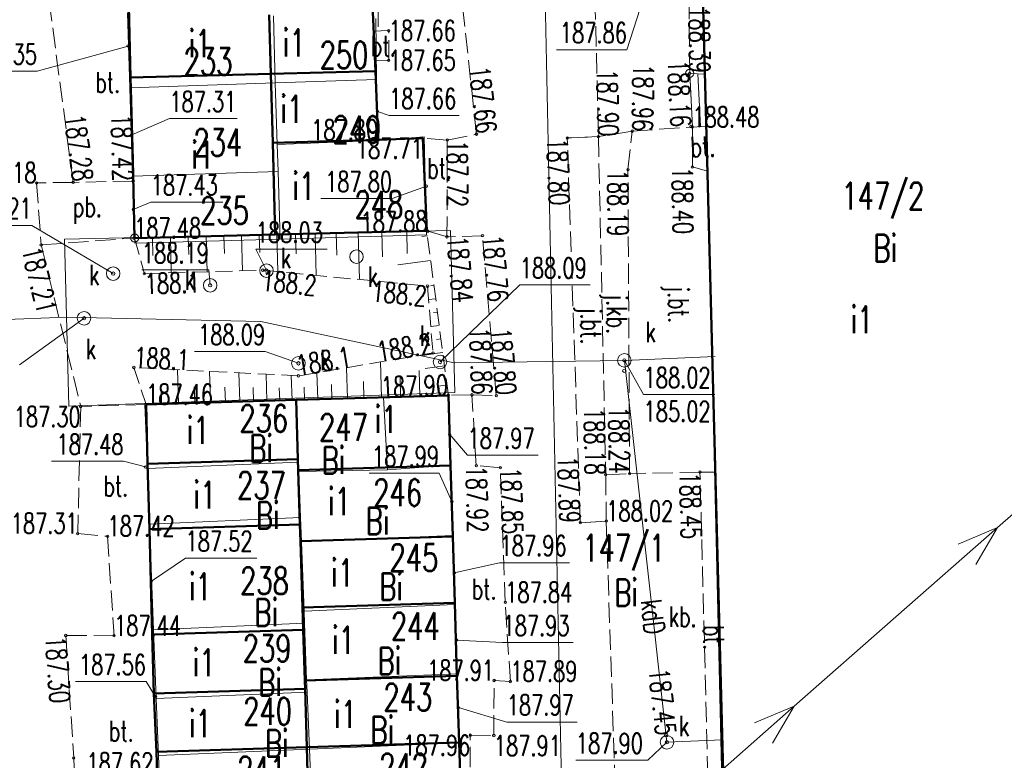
# Model space of a CAD drawing. Header units: metres. Extents: x 0 to 7425707, y -302 to 5720571.
# Tile 51 of 54: x 7425641 to 7425678, y 5720477 to 5720504. Entities that reach past the tile are written whole.
import ezdxf
from ezdxf.enums import TextEntityAlignment as Align

# ---------------------------------------------------------------- set-up
doc = ezdxf.new("R2010")
doc.units = ezdxf.units.M
doc.header["$LTSCALE"] = 0.5
doc.header["$PDMODE"] = 33
doc.header["$PDSIZE"] = 0.3
for name, pattern in [('1', [0]), ('1_1', [0]), ('1_EGBS', [0]), ('1_EGBSG', [0]), ('1_EGBU_A', [0]), ('1_OTKJ', [2, 1.5, -0.5]), ('1_OTKU', [2, 1.5, -0.5]), ('1_OTRK', [1.75, 1.25, -0.5]), ('1_OTRKG', [1.75, 1.25, -0.5]), ('1_SUEP_A', [0]), ('1_SUKP', [0]), ('1_SUPK', [0])]:
    doc.linetypes.add(name, pattern=pattern)
doc.layers.get('0').update_dxf_attribs({"color": 250, "linetype": 'CONTINUOUS', "lineweight": 100})
for name, color, linetype, lineweight in [('DZIALKI_L_0', 7, '1', 18), ('EGBB_E_T_0', 7, 'CONTINUOUS', 25), ('EGBB_L_0', 7, '1_EGBU_A', 50), ('EGBE_L_3', 7, '1_EGBS', 18), ('EGBE_L_3_L_0', 7, '1_1', 18), ('H_WJAZDY_GARAZ_T_0', 7, 'CONTINUOUS', 18), ('KRZYZE_LINIA_L_0', 7, '1_1', 20), ('NUMERY_DZIALEK_T_0', 7, 'CONTINUOUS', 18), ('OTK_E_T_0', 7, 'CONTINUOUS', 0), ('OTK_E_T_3', 7, 'CONTINUOUS', 0), ('OTK_L_0', 7, '1_OTKJ', 18), ('OTK_L_4', 7, '1_OTKU', 18), ('OTR_L_1', 7, '1_OTRK', 18), ('OTR_L_1_L_0', 7, '1_1', 18), ('OTR_T_0', 7, 'CONTINUOUS', 18), ('OTR_T_1', 7, 'CONTINUOUS', 18), ('SUEP_L_0', 1, '1_SUEP_A', 18), ('SUP_E_T_1', 7, 'CONTINUOUS', 0), ('SUP_L_1', 7, '1_SUPK', 18), ('SUP_T_4', 7, 'CONTINUOUS', 18)]:
    doc.layers.add(name, color=color, linetype=linetype, lineweight=lineweight)
for name, color, linetype, lineweight, true_color in [('NUMERY_UZYTKOW_T_0', 7, 'CONTINUOUS', 18, 0x008000), ('SUK_E_T_4', 7, 'CONTINUOUS', 0, 0x803300), ('SUK_T_3', 7, 'CONTINUOUS', 18, 0x803300), ('SUKP_E_T_0', 7, 'CONTINUOUS', 0, 0x803300), ('SUKP_L_0', 7, '1_SUKP', 18, 0x803300), ('SUKR_T_0', 7, 'CONTINUOUS', 18, 0x803300)]:
    doc.layers.add(name, color=color, linetype=linetype, lineweight=lineweight, true_color=true_color)
doc.styles.get("Standard").update_dxf_attribs({"font": 'Simplex.SHX', "width": 0.75})

# ---------------------------------------------------------------- blocks, each defined once
blk = doc.blocks.new('1_OTRS')
at = {"linetype": 'Continuous'}
blk.add_circle((0, 0), 0.045, dxfattribs=at)
blk = doc.blocks.new('1_OTRN')
at = {"linetype": 'Continuous'}
blk.add_circle((0, 0), 0.045, dxfattribs=at)
blk = doc.blocks.new('1_SUKS')
at = {"linetype": 'Continuous'}
blk.add_circle((0, 0), 0.25, dxfattribs=at)
blk = doc.blocks.new('1_SUPS')
at = {"linetype": 'Continuous'}
blk.add_circle((0, 0), 0.0625, dxfattribs=at)
blk = doc.blocks.new('1_SUPW')
at = {"linetype": 'Continuous'}
blk.add_circle((0, 0), 0.25, dxfattribs=at)

msp = doc.modelspace()

# ---------------------------------------------------------------- linework, layer by layer
at = {"layer": 'DZIALKI_L_0', "linetype": '1'}
for p, q in [((7425660.318, 5720518.215), (7425661.218, 5720474.365)), ((7425667.148, 5720474.505), (7425666.198, 5720514.925)), ((7425645.168, 5720504.125), (7425645.258, 5720501.355)), ((7425650.628, 5720501.535), (7425650.558, 5720504.005)), ((7425654.368, 5720501.665), (7425654.338, 5720503.915)), ((7425650.628, 5720501.535), (7425654.368, 5720501.665)), ((7425654.408, 5720499.415), (7425654.368, 5720501.665)), ((7425645.258, 5720501.355), (7425650.628, 5720501.535)), ((7425645.258, 5720501.355), (7425645.358, 5720498.095)), ((7425650.628, 5720501.535), (7425650.698, 5720499.265)), ((7425650.698, 5720499.265), (7425654.408, 5720499.415)), ((7425656.128, 5720499.545), (7425654.408, 5720499.415)), ((7425656.208, 5720495.925), (7425656.128, 5720499.545)), ((7425650.698, 5720499.265), (7425650.738, 5720498.265)), ((7425650.738, 5720498.265), (7425645.358, 5720498.095)), ((7425645.358, 5720498.095), (7425645.448, 5720495.615)), ((7425650.808, 5720495.765), (7425650.738, 5720498.265)), ((7425645.448, 5720495.615), (7425650.808, 5720495.765)), ((7425650.808, 5720495.765), (7425656.208, 5720495.925)), ((7425651.388, 5720489.835), (7425645.808, 5720489.655)), ((7425645.808, 5720489.655), (7425645.908, 5720487.305)), ((7425654.628, 5720489.935), (7425651.388, 5720489.835)), ((7425651.488, 5720487.545), (7425651.388, 5720489.835)), ((7425654.768, 5720487.255), (7425654.628, 5720489.935)), ((7425645.908, 5720487.305), (7425651.488, 5720487.545)), ((7425651.488, 5720487.545), (7425651.498, 5720487.195)), ((7425657.098, 5720487.425), (7425654.768, 5720487.255)), ((7425657.178, 5720484.835), (7425657.098, 5720487.425)), ((7425645.908, 5720487.305), (7425645.988, 5720485.255)), ((7425651.498, 5720487.195), (7425654.768, 5720487.255)), ((7425651.558, 5720485.495), (7425651.498, 5720487.195)), ((7425651.558, 5720485.495), (7425645.988, 5720485.255)), ((7425645.988, 5720485.255), (7425646.128, 5720481.355)), ((7425651.598, 5720484.595), (7425651.558, 5720485.495)), ((7425657.178, 5720484.835), (7425651.598, 5720484.595)), ((7425651.698, 5720482.045), (7425651.598, 5720484.595)), ((7425657.258, 5720482.285), (7425657.178, 5720484.835)), ((7425657.258, 5720482.285), (7425651.698, 5720482.045)), ((7425651.698, 5720482.045), (7425651.708, 5720481.595)), ((7425657.328, 5720479.735), (7425657.258, 5720482.285)), ((7425651.708, 5720481.595), (7425646.128, 5720481.355)), ((7425651.788, 5720479.505), (7425651.708, 5720481.595)), ((7425646.128, 5720481.355), (7425646.228, 5720478.815)), ((7425657.328, 5720479.735), (7425651.788, 5720479.505)), ((7425651.808, 5720479.055), (7425651.788, 5720479.505)), ((7425657.418, 5720477.185), (7425657.328, 5720479.735)), ((7425651.808, 5720479.055), (7425646.228, 5720478.815)), ((7425651.898, 5720476.955), (7425651.808, 5720479.055)), ((7425646.228, 5720478.815), (7425646.318, 5720476.715)), ((7425646.318, 5720476.715), (7425651.898, 5720476.955)), ((7425651.898, 5720476.955), (7425657.418, 5720477.185)), ((7425652.008, 5720474.055), (7425651.898, 5720476.955)), ((7425657.508, 5720474.285), (7425657.418, 5720477.185)), ((7425646.318, 5720476.715), (7425646.428, 5720473.815))]:
    msp.add_line(p, q, dxfattribs=at)
at = {"layer": 'EGBB_L_0', "linetype": '1_EGBU_A'}
for p, q in [((7425666.248, 5720511.325), (7425667.208, 5720474.415)), ((7425645.225, 5720504.384), (7425645.29, 5720501.74)), ((7425654.325, 5720501.963), (7425654.229, 5720504.153)), ((7425650.466, 5720501.868), (7425650.407, 5720504.051)), ((7425650.466, 5720501.868), (7425654.325, 5720501.963)), ((7425654.431, 5720499.428), (7425654.325, 5720501.963)), ((7425645.29, 5720501.74), (7425650.466, 5720501.868)), ((7425645.29, 5720501.74), (7425645.365, 5720498.696)), ((7425650.466, 5720501.868), (7425650.534, 5720499.324)), ((7425650.534, 5720499.324), (7425654.431, 5720499.428)), ((7425656.075, 5720499.499), (7425654.431, 5720499.428)), ((7425656.222, 5720496.076), (7425656.075, 5720499.499)), ((7425650.534, 5720499.324), (7425650.625, 5720495.941)), ((7425645.365, 5720498.696), (7425645.436, 5720495.81)), ((7425645.436, 5720495.81), (7425650.625, 5720495.941)), ((7425650.625, 5720495.941), (7425656.222, 5720496.076)), ((7425657.018, 5720490.005), (7425651.398, 5720489.835)), ((7425657.098, 5720487.415), (7425657.018, 5720490.005)), ((7425651.398, 5720489.835), (7425645.857, 5720489.668)), ((7425645.857, 5720489.668), (7425645.916, 5720487.475)), ((7425651.398, 5720489.835), (7425651.465, 5720487.646)), ((7425645.916, 5720487.475), (7425651.465, 5720487.646)), ((7425645.916, 5720487.475), (7425645.982, 5720485.069)), ((7425651.465, 5720487.646), (7425651.478, 5720487.245)), ((7425651.478, 5720487.245), (7425657.098, 5720487.415)), ((7425657.178, 5720484.797), (7425657.098, 5720487.415)), ((7425651.54, 5720485.24), (7425651.478, 5720487.245)), ((7425645.982, 5720485.069), (7425651.54, 5720485.24)), ((7425651.559, 5720484.624), (7425651.54, 5720485.24)), ((7425645.982, 5720485.069), (7425646.087, 5720481.176)), ((7425657.178, 5720484.797), (7425651.559, 5720484.624)), ((7425651.634, 5720482.177), (7425651.559, 5720484.624)), ((7425657.254, 5720482.351), (7425657.178, 5720484.797)), ((7425657.254, 5720482.351), (7425651.634, 5720482.177)), ((7425657.337, 5720479.655), (7425657.254, 5720482.351)), ((7425651.66, 5720481.348), (7425651.634, 5720482.177)), ((7425646.087, 5720481.176), (7425651.66, 5720481.348)), ((7425651.717, 5720479.482), (7425651.66, 5720481.348)), ((7425646.087, 5720481.176), (7425646.146, 5720479.003)), ((7425657.337, 5720479.655), (7425651.717, 5720479.482)), ((7425651.727, 5720479.175), (7425651.717, 5720479.482)), ((7425657.413, 5720477.192), (7425657.337, 5720479.655)), ((7425646.146, 5720479.003), (7425651.727, 5720479.175)), ((7425651.793, 5720477.018), (7425651.727, 5720479.175)), ((7425646.146, 5720479.003), (7425646.245, 5720476.847)), ((7425646.245, 5720476.847), (7425651.793, 5720477.018)), ((7425657.413, 5720477.192), (7425651.793, 5720477.018)), ((7425651.886, 5720474.009), (7425651.793, 5720477.018)), ((7425657.506, 5720474.183), (7425657.413, 5720477.192)), ((7425646.245, 5720476.847), (7425646.336, 5720473.841))]:
    msp.add_line(p, q, dxfattribs=at)
at = {"layer": 'EGBE_L_3', "linetype": '1_EGBSG'}
msp.add_line((7425666.494, 5720501.858), (7425665.928, 5720501.885), dxfattribs=at)
at = {"layer": 'EGBE_L_3', "linetype": '1_EGBS'}
for p, q in [((7425665.928, 5720501.885), (7425666.028, 5720499.905)), ((7425666.544, 5720499.94), (7425666.494, 5720501.858)), ((7425666.028, 5720499.905), (7425666.544, 5720499.94))]:
    msp.add_line(p, q, dxfattribs=at)
at = {"layer": 'EGBE_L_3_L_0', "linetype": '1_EGBS'}
msp.add_line((7425666.23, 5720501.871), (7425666.332, 5720499.926), dxfattribs=at)
at = {"layer": 'EGBE_L_3_L_0', "linetype": '1_1'}
msp.add_point((7425665.928, 5720501.885), dxfattribs=at)
at = {"layer": 'H_WJAZDY_GARAZ_T_0', "linetype": 'Continuous'}
for p, q in [((7425645.198, 5720502.895), (7425641.835, 5720501.965)), ((7425639.203, 5720501.965), (7425641.835, 5720501.965)), ((7425654.398, 5720500.485), (7425654.835, 5720500.326)), ((7425645.328, 5720499.615), (7425646.719, 5720500.217)), ((7425646.719, 5720500.217), (7425649.217, 5720500.217)), ((7425654.835, 5720500.326), (7425657.414, 5720500.326)), ((7425656.208, 5720497.725), (7425654.942, 5720497.266)), ((7425652.309, 5720497.266), (7425654.942, 5720497.266)), ((7425645.388, 5720496.865), (7425646.033, 5720497.138)), ((7425646.033, 5720497.138), (7425648.693, 5720497.138)), ((7425657.068, 5720488.555), (7425657.728, 5720487.795)), ((7425657.728, 5720487.795), (7425660.334, 5720487.795)), ((7425642.366, 5720487.575), (7425645.026, 5720487.575)), ((7425645.838, 5720487.365), (7425645.026, 5720487.575)), ((7425654.096, 5720487.13), (7425656.675, 5720487.13)), ((7425657.148, 5720486.085), (7425656.675, 5720487.13)), ((7425646.058, 5720483.155), (7425647.318, 5720484)), ((7425647.318, 5720484), (7425649.951, 5720484)), ((7425657.238, 5720483.455), (7425658.912, 5720483.831)), ((7425658.912, 5720483.831), (7425661.491, 5720483.831)), ((7425657.318, 5720480.975), (7425659.016, 5720480.882)), ((7425659.016, 5720480.882), (7425661.622, 5720480.882)), ((7425643.253, 5720479.444), (7425645.858, 5720479.444)), ((7425646.208, 5720478.885), (7425645.858, 5720479.444)), ((7425657.388, 5720478.485), (7425659.172, 5720477.951)), ((7425659.172, 5720477.951), (7425661.778, 5720477.951))]:
    msp.add_line(p, q, dxfattribs=at)
at = {"layer": 'KRZYZE_LINIA_L_0', "linetype": '1_1'}
msp.add_line((7425654.428, 5720503.605), (7425654.428, 5720508.605), dxfattribs=at)
at = {"layer": 'OTK_L_0', "linetype": '1_OTKJ'}
for p, q in [((7425662.258, 5720511.625), (7425662.558, 5720499.555)), ((7425642.018, 5720506.535), (7425643.168, 5720497.865)), ((7425658.058, 5720499.645), (7425657.538, 5720504.425)), ((7425663.808, 5720499.755), (7425662.558, 5720499.555)), ((7425663.648, 5720498.335), (7425663.808, 5720499.755)), ((7425663.648, 5720498.335), (7425663.808, 5720499.755)), ((7425663.808, 5720499.755), (7425666.028, 5720499.905)), ((7425666.028, 5720499.905), (7425666.028, 5720498.435)), ((7425656.968, 5720495.855), (7425656.978, 5720499.425)), ((7425656.978, 5720499.425), (7425658.058, 5720499.645)), ((7425661.408, 5720499.505), (7425662.558, 5720499.555)), ((7425662.558, 5720499.555), (7425661.408, 5720499.505)), ((7425661.888, 5720485.305), (7425661.408, 5720499.505)), ((7425661.888, 5720485.305), (7425661.408, 5720499.505)), ((7425662.558, 5720499.555), (7425662.828, 5720487.075)), ((7425662.558, 5720499.555), (7425662.828, 5720487.075)), ((7425663.708, 5720487.115), (7425663.648, 5720498.335)), ((7425663.708, 5720487.115), (7425663.648, 5720498.335)), ((7425666.028, 5720498.435), (7425666.587, 5720498.282)), ((7425666.587, 5720498.282), (7425666.876, 5720487.165)), ((7425643.168, 5720497.865), (7425641.818, 5720497.845)), ((7425641.818, 5720497.845), (7425641.988, 5720495.555)), ((7425658.278, 5720495.895), (7425656.968, 5720495.855)), ((7425658.788, 5720489.995), (7425658.278, 5720495.895)), ((7425641.988, 5720495.555), (7425643.448, 5720489.595)), ((7425657.888, 5720490.025), (7425658.788, 5720489.995)), ((7425658.048, 5720487.415), (7425657.888, 5720490.025)), ((7425643.448, 5720489.595), (7425643.338, 5720484.905)), ((7425658.938, 5720487.335), (7425658.048, 5720487.415)), ((7425659.118, 5720482.365), (7425658.938, 5720487.335)), ((7425662.828, 5720487.075), (7425663.708, 5720487.115)), ((7425662.828, 5720487.075), (7425662.848, 5720485.365)), ((7425666.308, 5720487.175), (7425663.708, 5720487.115)), ((7425666.876, 5720487.165), (7425666.308, 5720487.175)), ((7425661.888, 5720485.305), (7425662.848, 5720485.365)), ((7425662.848, 5720485.365), (7425661.888, 5720485.305)), ((7425662.848, 5720485.365), (7425663.228, 5720473.945)), ((7425643.338, 5720484.905), (7425644.438, 5720484.805)), ((7425644.438, 5720484.805), (7425644.678, 5720481.135)), ((7425659.308, 5720479.445), (7425659.118, 5720482.365)), ((7425644.678, 5720481.135), (7425642.898, 5720481.145)), ((7425642.898, 5720481.145), (7425643.188, 5720476.625)), ((7425658.698, 5720477.455), (7425658.708, 5720479.485)), ((7425658.708, 5720479.485), (7425659.308, 5720479.445)), ((7425657.808, 5720474.285), (7425657.828, 5720477.465)), ((7425657.828, 5720477.465), (7425658.698, 5720477.455)), ((7425643.188, 5720476.625), (7425643.328, 5720473.315))]:
    msp.add_line(p, q, dxfattribs=at)
at = {"layer": 'OTK_L_4', "linetype": '1_OTKU'}
for p, q in [((7425662.258, 5720511.625), (7425662.558, 5720499.555)), ((7425665.928, 5720501.885), (7425665.838, 5720511.605)), ((7425665.928, 5720501.885), (7425665.838, 5720511.605)), ((7425666.248, 5720511.325), (7425666.494, 5720501.858)), ((7425642.018, 5720506.535), (7425643.168, 5720497.865)), ((7425645.225, 5720504.384), (7425645.29, 5720501.74)), ((7425654.818, 5720503.465), (7425654.26, 5720503.447)), ((7425654.26, 5720503.447), (7425654.308, 5720502.345)), ((7425654.818, 5720502.365), (7425654.818, 5720503.465)), ((7425654.308, 5720502.345), (7425654.818, 5720502.365)), ((7425645.29, 5720501.74), (7425645.385, 5720497.915)), ((7425666.494, 5720501.858), (7425665.928, 5720501.885)), ((7425666.028, 5720499.905), (7425665.928, 5720501.885)), ((7425663.808, 5720499.755), (7425662.558, 5720499.555)), ((7425663.808, 5720499.755), (7425666.028, 5720499.905)), ((7425666.544, 5720499.94), (7425666.028, 5720499.905)), ((7425666.028, 5720499.905), (7425666.028, 5720498.435)), ((7425666.587, 5720498.282), (7425666.544, 5720499.94)), ((7425656.075, 5720499.499), (7425656.222, 5720496.076)), ((7425656.978, 5720499.425), (7425656.075, 5720499.499)), ((7425656.968, 5720495.855), (7425656.978, 5720499.425)), ((7425666.028, 5720498.435), (7425666.587, 5720498.282)), ((7425643.168, 5720497.865), (7425641.818, 5720497.845)), ((7425643.168, 5720497.865), (7425641.818, 5720497.845)), ((7425643.168, 5720497.865), (7425641.818, 5720497.845)), ((7425641.818, 5720497.845), (7425641.988, 5720495.555)), ((7425645.385, 5720497.915), (7425643.168, 5720497.865)), ((7425645.385, 5720497.915), (7425643.168, 5720497.865)), ((7425645.436, 5720495.81), (7425645.385, 5720497.915)), ((7425641.988, 5720495.555), (7425645.436, 5720495.81)), ((7425656.222, 5720496.076), (7425656.968, 5720495.855)), ((7425657.888, 5720490.025), (7425657.018, 5720490.005)), ((7425657.018, 5720490.005), (7425657.098, 5720487.415)), ((7425658.048, 5720487.415), (7425657.888, 5720490.025)), ((7425643.448, 5720489.595), (7425643.338, 5720484.905)), ((7425645.857, 5720489.668), (7425643.448, 5720489.595)), ((7425645.916, 5720487.475), (7425645.857, 5720489.668)), ((7425645.982, 5720485.069), (7425645.916, 5720487.475)), ((7425657.098, 5720487.415), (7425657.178, 5720484.797)), ((7425658.938, 5720487.335), (7425658.048, 5720487.415)), ((7425659.118, 5720482.365), (7425658.938, 5720487.335)), ((7425662.828, 5720487.075), (7425663.708, 5720487.115)), ((7425662.828, 5720487.075), (7425662.848, 5720485.365)), ((7425666.308, 5720487.175), (7425663.708, 5720487.115)), ((7425666.308, 5720487.175), (7425666.876, 5720487.165)), ((7425666.648, 5720473.945), (7425666.308, 5720487.175)), ((7425666.648, 5720473.945), (7425666.308, 5720487.175)), ((7425666.876, 5720487.165), (7425667.208, 5720474.415)), ((7425662.848, 5720485.365), (7425663.228, 5720473.945)), ((7425643.338, 5720484.905), (7425644.438, 5720484.805)), ((7425646.087, 5720481.176), (7425645.982, 5720485.069)), ((7425644.438, 5720484.805), (7425644.678, 5720481.135)), ((7425657.178, 5720484.797), (7425657.254, 5720482.351)), ((7425657.254, 5720482.351), (7425657.337, 5720479.655)), ((7425659.308, 5720479.445), (7425659.118, 5720482.365)), ((7425644.678, 5720481.135), (7425642.898, 5720481.145)), ((7425642.898, 5720481.145), (7425643.188, 5720476.625)), ((7425646.146, 5720479.003), (7425646.087, 5720481.176)), ((7425657.337, 5720479.655), (7425657.506, 5720474.183)), ((7425658.698, 5720477.455), (7425658.708, 5720479.485)), ((7425658.708, 5720479.485), (7425659.308, 5720479.445)), ((7425646.245, 5720476.847), (7425646.146, 5720479.003)), ((7425657.808, 5720474.285), (7425657.828, 5720477.465)), ((7425657.828, 5720477.465), (7425658.698, 5720477.455)), ((7425643.188, 5720476.625), (7425643.328, 5720473.315)), ((7425646.336, 5720473.841), (7425646.245, 5720476.847))]:
    msp.add_line(p, q, dxfattribs=at)
at = {"layer": 'OTR_L_1', "linetype": '1_OTRKG'}
for p, q in [((7425650.625, 5720495.941), (7425645.436, 5720495.81)), ((7425656.222, 5720496.076), (7425650.625, 5720495.941)), ((7425657.018, 5720490.005), (7425656.222, 5720496.076)), ((7425651.398, 5720489.835), (7425657.018, 5720490.005)), ((7425645.857, 5720489.668), (7425651.398, 5720489.835))]:
    msp.add_line(p, q, dxfattribs=at)
at = {"layer": 'OTR_L_1', "linetype": '1_OTRK'}
for p, q in [((7425645.436, 5720495.81), (7425645.798, 5720494.495)), ((7425645.798, 5720494.495), (7425650.168, 5720494.625)), ((7425650.168, 5720494.625), (7425656.248, 5720494.035)), ((7425656.248, 5720494.035), (7425656.448, 5720491.565)), ((7425656.448, 5720491.565), (7425651.478, 5720490.725)), ((7425651.478, 5720490.725), (7425645.408, 5720491.035)), ((7425645.408, 5720491.035), (7425645.857, 5720489.668))]:
    msp.add_line(p, q, dxfattribs=at)
at = {"layer": 'OTR_L_1_L_0', "linetype": '1_1'}
for p, q in [((7425646.098, 5720495.827), (7425646.115, 5720495.166)), ((7425646.759, 5720495.844), (7425646.792, 5720494.525)), ((7425647.418, 5720495.86), (7425647.435, 5720495.202)), ((7425648.076, 5720495.877), (7425648.109, 5720494.564)), ((7425648.732, 5720495.893), (7425648.749, 5720495.239)), ((7425649.387, 5720495.91), (7425649.42, 5720494.603)), ((7425650.04, 5720495.926), (7425650.057, 5720495.275)), ((7425650.692, 5720495.943), (7425650.725, 5720494.571)), ((7425651.378, 5720495.959), (7425651.396, 5720495.232)), ((7425652.105, 5720495.977), (7425652.143, 5720494.434)), ((7425652.877, 5720495.995), (7425652.897, 5720495.177)), ((7425653.695, 5720496.015), (7425653.737, 5720494.279)), ((7425654.563, 5720496.036), (7425654.585, 5720495.115)), ((7425655.484, 5720496.058), (7425655.504, 5720495.237)), ((7425656.246, 5720495.895), (7425656.044, 5720495.868)), ((7425656.365, 5720494.981), (7425655.148, 5720494.822)), ((7425656.485, 5720494.068), (7425656.364, 5720494.052)), ((7425656.55, 5720493.572), (7425656.288, 5720493.538)), ((7425656.615, 5720493.076), (7425656.472, 5720493.058)), ((7425656.68, 5720492.581), (7425656.369, 5720492.54)), ((7425656.745, 5720492.085), (7425656.577, 5720492.063)), ((7425656.81, 5720491.589), (7425655.819, 5720491.459)), ((7425654.553, 5720489.931), (7425654.513, 5720491.238)), ((7425656.875, 5720491.093), (7425656.166, 5720491)), ((7425647.055, 5720489.704), (7425647.017, 5720490.953)), ((7425648.232, 5720489.74), (7425648.197, 5720490.893)), ((7425649.318, 5720489.773), (7425649.286, 5720490.837)), ((7425650.321, 5720489.803), (7425650.292, 5720490.786)), ((7425651.248, 5720489.831), (7425651.22, 5720490.739)), ((7425652.196, 5720489.86), (7425652.166, 5720490.842)), ((7425653.29, 5720489.893), (7425653.256, 5720491.026)), ((7425655.97, 5720489.974), (7425655.941, 5720490.922)), ((7425646.43, 5720489.685), (7425646.411, 5720490.335)), ((7425647.655, 5720489.722), (7425647.637, 5720490.322)), ((7425648.786, 5720489.756), (7425648.769, 5720490.311)), ((7425649.83, 5720489.788), (7425649.814, 5720490.3)), ((7425651.705, 5720489.845), (7425651.691, 5720490.302)), ((7425652.723, 5720489.876), (7425652.708, 5720490.403)), ((7425653.899, 5720489.911), (7425653.88, 5720490.52)), ((7425655.255, 5720489.952), (7425655.234, 5720490.654)), ((7425656.968, 5720490.384), (7425656.625, 5720490.339)), ((7425650.794, 5720489.817), (7425650.779, 5720490.289)), ((7425656.685, 5720489.995), (7425656.675, 5720490.297))]:
    msp.add_line(p, q, dxfattribs=at)
msp.add_point((7425645.436, 5720495.81), dxfattribs=at)
at = {"layer": 'SUEP_L_0', "linetype": '1_SUEP_A'}
for p, q in [((7425679.567, 5720487.133), (7425677.292, 5720485.133)), ((7425677.292, 5720485.133), (7425669.781, 5720478.531)), ((7425677.292, 5720485.133), (7425675.835, 5720484.518)), ((7425676.495, 5720483.767), (7425677.292, 5720485.133)), ((7425669.781, 5720478.531), (7425666.026, 5720475.23)), ((7425669.781, 5720478.531), (7425668.324, 5720477.916)), ((7425668.985, 5720477.165), (7425669.781, 5720478.531))]:
    msp.add_line(p, q, dxfattribs=at)
at = {"layer": 'SUKP_L_0', "linetype": '1_SUKP'}
for p, q in [((7425597.414, 5720491.163), (7425642.924, 5720492.889)), ((7425642.924, 5720492.889), (7425650.097, 5720492.725)), ((7425650.097, 5720492.725), (7425657.231, 5720491.207)), ((7425666.873, 5720491.439), (7425663.518, 5720491.295)), ((7425657.231, 5720491.207), (7425663.518, 5720491.295)), ((7425665.088, 5720477.205), (7425663.518, 5720491.295)), ((7425667.137, 5720477.291), (7425665.088, 5720477.205))]:
    msp.add_line(p, q, dxfattribs=at)
at = {"layer": 'SUKR_T_0', "linetype": 'Continuous', "lineweight": 0}
for p, q in [((7425664.238, 5720504.735), (7425663.611, 5720502.758)), ((7425661.005, 5720502.758), (7425663.611, 5720502.758)), ((7425639.144, 5720496.277), (7425641.641, 5720496.277)), ((7425644.646, 5720494.497), (7425641.641, 5720496.277)), ((7425650.304, 5720494.608), (7425649.914, 5720495.394)), ((7425649.914, 5720495.394), (7425652.547, 5720495.394)), ((7425645.709, 5720494.631), (7425648.179, 5720494.631)), ((7425648.225, 5720494.068), (7425648.179, 5720494.631)), ((7425656.712, 5720491.237), (7425659.653, 5720494.08)), ((7425659.653, 5720494.08), (7425662.259, 5720494.08)), ((7425643.57, 5720492.849), (7425641.183, 5720491.129)), ((7425647.649, 5720491.622), (7425650.254, 5720491.622)), ((7425651.484, 5720491.187), (7425650.254, 5720491.622)), ((7425663.518, 5720491.295), (7425664.226, 5720490.038)), ((7425664.226, 5720490.038), (7425666.859, 5720490.038)), ((7425665.088, 5720477.205), (7425664.386, 5720476.541)), ((7425661.726, 5720476.541), (7425664.386, 5720476.541))]:
    msp.add_line(p, q, dxfattribs=at)
at = {"layer": 'SUP_L_1', "linetype": '1_SUPK'}
for p, q in [((7425657.097, 5720496.088), (7425642.85, 5720495.765)), ((7425642.85, 5720495.765), (7425643.009, 5720489.603)), ((7425657.26, 5720490.115), (7425657.097, 5720496.088)), ((7425643.009, 5720489.603), (7425657.26, 5720490.115))]:
    msp.add_line(p, q, dxfattribs=at)

# ---------------------------------------------------------------- block references
at = {"layer": 'H_WJAZDY_GARAZ_T_0'}
for p in [(7425645.198, 5720502.895), (7425654.398, 5720500.485), (7425645.328, 5720499.615), (7425656.208, 5720497.725), (7425645.388, 5720496.865), (7425657.068, 5720488.555), (7425645.838, 5720487.365), (7425657.148, 5720486.085), (7425657.238, 5720483.455), (7425646.058, 5720483.155), (7425657.318, 5720480.975), (7425646.208, 5720478.885), (7425657.388, 5720478.485)]:
    msp.add_blockref('1_OTRS', p, dxfattribs=at)
at = {"layer": 'OTR_T_0'}
for p in [(7425654.818, 5720503.465), (7425654.818, 5720502.365), (7425665.928, 5720501.885), (7425663.808, 5720499.755), (7425665.978, 5720499.925), (7425666.028, 5720499.905), (7425654.428, 5720499.425), (7425656.078, 5720499.495), (7425656.978, 5720499.425), (7425658.058, 5720499.645), (7425661.408, 5720499.505), (7425662.558, 5720499.555), (7425663.648, 5720498.335), (7425666.028, 5720498.435), (7425645.385, 5720497.915), (7425641.818, 5720497.845), (7425643.168, 5720497.865), (7425645.418, 5720495.805), (7425656.258, 5720496.065), (7425656.968, 5720495.855), (7425658.278, 5720495.895), (7425641.988, 5720495.555), (7425657.018, 5720490.015), (7425657.888, 5720490.025), (7425658.788, 5720489.995), (7425643.448, 5720489.595), (7425645.858, 5720489.665), (7425658.048, 5720487.415), (7425658.938, 5720487.335), (7425662.828, 5720487.075), (7425663.708, 5720487.115), (7425666.308, 5720487.175), (7425661.888, 5720485.305), (7425662.848, 5720485.365), (7425643.338, 5720484.905), (7425644.438, 5720484.805), (7425659.118, 5720482.365), (7425642.898, 5720481.145), (7425644.678, 5720481.135), (7425658.708, 5720479.485), (7425659.308, 5720479.445), (7425657.828, 5720477.465), (7425658.698, 5720477.455), (7425643.188, 5720476.625)]:
    msp.add_blockref('1_OTRS', p, dxfattribs=at)
at = {"layer": 'OTR_T_1'}
for p in [(7425650.168, 5720494.625), (7425645.798, 5720494.495), (7425656.248, 5720494.035), (7425656.448, 5720491.565), (7425645.408, 5720491.035), (7425651.478, 5720490.725)]:
    msp.add_blockref('1_OTRN', p, dxfattribs=at)
at = {"layer": 'SUK_T_3'}
for p in [(7425663.518, 5720491.295), (7425665.088, 5720477.205)]:
    msp.add_blockref('1_SUKS', p, dxfattribs=at)
at = {"layer": 'SUKR_T_0'}
for p in [(7425650.304, 5720494.608), (7425644.646, 5720494.497), (7425648.225, 5720494.068), (7425643.57, 5720492.849), (7425651.484, 5720491.187), (7425656.712, 5720491.237), (7425663.518, 5720491.295), (7425663.514, 5720490.914), (7425665.059, 5720477.466), (7425665.088, 5720477.205)]:
    msp.add_blockref('1_SUPS', p, dxfattribs=at)
at = {"layer": 'SUP_T_4'}
for p in [(7425653.628, 5720495.122), (7425644.646, 5720494.497), (7425650.304, 5720494.608), (7425648.225, 5720494.068), (7425643.57, 5720492.849), (7425651.484, 5720491.187), (7425656.712, 5720491.237)]:
    msp.add_blockref('1_SUPW', p, dxfattribs=at)

# ---------------------------------------------------------------- texts
at = {"layer": 'EGBB_E_T_0', "width": 0.7}
for p in [(7425647.847, 5720503.011), (7425651.323, 5720503.038), (7425651.234, 5720500.59), (7425647.953, 5720498.897), (7425651.678, 5720497.749), (7425672.281, 5720492.818), (7425654.717, 5720489.142), (7425647.776, 5720488.742), (7425648.026, 5720486.356), (7425652.992, 5720486.113), (7425653.109, 5720483.482), (7425647.86, 5720482.97), (7425653.142, 5720480.997), (7425647.998, 5720480.167), (7425653.219, 5720478.259), (7425647.86, 5720477.919)]:
    msp.add_text('i1', height=1, dxfattribs=at).set_placement(p, align=Align.MIDDLE)
at = {"layer": 'H_WJAZDY_GARAZ_T_0', "width": 0.7}
for s, p in [('187.35', (7425641.835, 5720502.965)), ('187.48', (7425645.026, 5720488.575)), ('187.56', (7425645.858, 5720480.444)), ('187.62', (7425646.132, 5720476.812))]:
    msp.add_text(s, height=0.75, dxfattribs=at).set_placement(p, align=Align.TOP_RIGHT)
for s, p in [('187.31', (7425646.719, 5720501.217)), ('187.66', (7425654.835, 5720501.326)), ('187.43', (7425646.033, 5720498.138)), ('187.97', (7425657.728, 5720488.795)), ('187.52', (7425647.318, 5720485)), ('187.96', (7425658.912, 5720484.831)), ('187.93', (7425659.016, 5720481.882)), ('187.97', (7425659.172, 5720478.951))]:
    msp.add_text(s, height=0.75, dxfattribs=at).set_placement(p, align=Align.TOP_LEFT)
for s, p in [('187.80', (7425654.942, 5720497.516)), ('187.99', (7425656.675, 5720487.38))]:
    msp.add_text(s, height=0.75, dxfattribs=at).set_placement(p, align=Align.RIGHT)
at = {"layer": 'NUMERY_DZIALEK_T_0', "width": 0.7}
for s, p in [('250', (7425652.268, 5720503.065)), ('233', (7425647.248, 5720502.825)), ('249', (7425652.748, 5720500.315)), ('234', (7425647.608, 5720499.835)), ('147/2', (7425671.528, 5720497.865)), ('235', (7425647.858, 5720497.325)), ('248', (7425653.558, 5720497.545)), ('236', (7425649.305, 5720489.654)), ('247', (7425652.246, 5720489.326)), ('237', (7425649.22, 5720487.188)), ('246', (7425654.246, 5720486.912)), ('147/1', (7425661.965, 5720484.874)), ('245', (7425654.848, 5720484.52)), ('238', (7425649.331, 5720483.664)), ('244', (7425654.9, 5720481.988)), ('239', (7425649.43, 5720481.169)), ('243', (7425654.623, 5720479.369)), ('240', (7425649.447, 5720478.845)), ('241', (7425649.222, 5720476.677)), ('242', (7425654.467, 5720476.785))]:
    msp.add_text(s, height=1, dxfattribs=at).set_placement(p, align=Align.TOP_LEFT)
at = {"layer": 'NUMERY_UZYTKOW_T_0', "width": 0.7}
for p in [(7425672.709, 5720495.936), (7425649.669, 5720488.544), (7425652.337, 5720488.11), (7425649.912, 5720486.074), (7425653.967, 5720485.873), (7425654.47, 5720483.445), (7425663.144, 5720483.222), (7425649.857, 5720482.494), (7425654.401, 5720480.704), (7425649.995, 5720479.914), (7425654.141, 5720478.155), (7425650.245, 5720477.666)]:
    msp.add_text('Bi', height=1, dxfattribs=at).set_placement(p, align=Align.TOP_LEFT)
at = {"layer": 'OTK_E_T_0', "lineweight": 9, "width": 0.7}
for s, rotation, p in [('j.bt.', 270.8425, (7425665.411, 5720493.357)), ('j.kb.', 270, (7425663.138, 5720492.998)), ('j.bt.', 270, (7425662.176, 5720492.566))]:
    msp.add_text(s, height=0.75, rotation=rotation, dxfattribs=at).set_placement(p, align=Align.MIDDLE)
at = {"layer": 'OTK_E_T_3', "lineweight": 9, "width": 0.7}
for s, p in [('bt.', (7425654.614, 5720502.899)), ('bt.', (7425644.444, 5720501.55)), ('bt.', (7425656.695, 5720498.387)), ('pb.', (7425643.692, 5720496.84)), ('bt.', (7425644.743, 5720486.655)), ('bt.', (7425658.34, 5720482.854)), ('kb.', (7425665.667, 5720481.844)), ('bt.', (7425644.943, 5720477.616))]:
    msp.add_text(s, height=0.75, dxfattribs=at).set_placement(p, align=Align.MIDDLE)
for rotation, p in [(2.36, (7425666.411, 5720499.185)), (270.8185, (7425666.821, 5720481.066))]:
    msp.add_text('bt.', height=0.75, rotation=rotation, dxfattribs=at).set_placement(p, align=Align.MIDDLE)
at = {"layer": 'OTR_T_0', "lineweight": 9, "width": 0.7}
for s, p in [('187.66', (7425654.818, 5720503.465)), ('187.65', (7425654.818, 5720502.365))]:
    msp.add_text(s, height=0.75, dxfattribs=at).set_placement(p, align=Align.MIDDLE_LEFT)
for s, rotation, p in [('188.39', 270.5305, (7425665.928, 5720501.885)), ('187.66', 276.2086, (7425658.058, 5720499.645)), ('187.90', 271.4238, (7425662.558, 5720499.555)), ('187.96', 269.188, (7425663.808, 5720499.755)), ('187.28', 277.5557, (7425643.168, 5720497.865)), ('187.88', 1.1366, (7425656.258, 5720496.065)), ('187.86', 271.8292, (7425657.888, 5720490.025)), ('187.80', 274.9404, (7425658.788, 5720489.995)), ('187.90', 1.9887, (7425657.018, 5720490.015))]:
    msp.add_text(s, height=0.75, rotation=rotation, dxfattribs=at).set_placement(p, align=Align.RIGHT)
for s, rotation, p in [('188.16', 272.5179, (7425665.978, 5720499.925)), ('187.42', 271.4671, (7425645.385, 5720497.915)), ('188.24', 270.3064, (7425663.708, 5720487.115)), ('188.18', 271.2394, (7425662.828, 5720487.075)), ('187.89', 271.936, (7425661.888, 5720485.305))]:
    msp.add_text(s, height=0.75, rotation=rotation, dxfattribs=at).set_placement(p, align=Align.TOP_RIGHT)
for s, p in [('188.48', (7425666.028, 5720499.905)), ('187.48', (7425645.418, 5720495.805)), ('187.46', (7425645.858, 5720489.665)), ('188.02', (7425662.848, 5720485.365)), ('187.42', (7425644.438, 5720484.805)), ('187.84', (7425659.118, 5720482.365)), ('187.44', (7425644.678, 5720481.135)), ('187.89', (7425659.308, 5720479.445))]:
    msp.add_text(s, height=0.75, dxfattribs=at).set_placement(p)
for s, p in [('187.80', (7425654.428, 5720499.425)), ('187.18', (7425641.818, 5720497.845)), ('187.31', (7425643.338, 5720484.905)), ('187.91', (7425658.708, 5720479.485))]:
    msp.add_text(s, height=0.75, dxfattribs=at).set_placement(p, align=Align.RIGHT)
for s, p in [('187.71', (7425656.078, 5720499.495)), ('187.30', (7425643.448, 5720489.595)), ('187.96', (7425657.828, 5720477.465))]:
    msp.add_text(s, height=0.75, dxfattribs=at).set_placement(p, align=Align.TOP_RIGHT)
for s, rotation, p in [('187.80', 271.936, (7425661.408, 5720499.505)), ('188.40', 270.7283, (7425666.028, 5720498.435)), ('188.19', 270.3064, (7425663.648, 5720498.335)), ('187.21', 283.7645, (7425641.988, 5720495.555)), ('188.45', 271.4721, (7425666.308, 5720487.175)), ('187.30', 273.671, (7425642.898, 5720481.145))]:
    msp.add_text(s, height=0.75, rotation=rotation, dxfattribs=at).set_placement(p, align=Align.TOP_LEFT)
for s, rotation, p in [('187.72', 269.8395, (7425656.978, 5720499.425)), ('187.84', 275.0575, (7425656.968, 5720495.855)), ('187.76', 274.9404, (7425658.278, 5720495.895)), ('187.85', 272.0742, (7425658.938, 5720487.335))]:
    msp.add_text(s, height=0.75, rotation=rotation, dxfattribs=at).set_placement(p)
msp.add_text('187.92', height=0.75, rotation=271.2832, dxfattribs=at).set_placement((7425658.048, 5720487.415), align=Align.MIDDLE_LEFT)
msp.add_text('187.91', height=0.75, dxfattribs=at).set_placement((7425658.698, 5720477.455), align=Align.TOP_LEFT)
at = {"layer": 'OTR_T_1', "lineweight": 9, "width": 0.7}
for s, rotation, p in [('188.1', 1.704, (7425645.798, 5720494.495)), ('188.2', 354.4574, (7425650.168, 5720494.625))]:
    msp.add_text(s, height=0.75, rotation=rotation, dxfattribs=at).set_placement(p, align=Align.TOP_LEFT)
msp.add_text('188.2', height=0.75, rotation=354.4574, dxfattribs=at).set_placement((7425656.248, 5720494.035), align=Align.TOP_RIGHT)
msp.add_text('188.2', height=0.75, rotation=9.5931, dxfattribs=at).set_placement((7425656.448, 5720491.565), align=Align.RIGHT)
for rotation, p in [(357.0764, (7425645.408, 5720491.035)), (9.5931, (7425651.478, 5720490.725))]:
    msp.add_text('188.1', height=0.75, rotation=rotation, dxfattribs=at).set_placement(p)
at = {"layer": 'SUK_E_T_4', "lineweight": 9, "width": 0.7}
for p in [(7425664.296, 5720491.967), (7425665.528, 5720477.429)]:
    msp.add_text('k', height=0.75, dxfattribs=at).set_placement(p)
at = {"layer": 'SUKP_E_T_0', "lineweight": 9, "width": 0.7}
msp.add_text('kdD', height=0.75, rotation=276.3563, dxfattribs=at).set_placement((7425664.573, 5720481.828), align=Align.MIDDLE)
at = {"layer": 'SUKR_T_0', "lineweight": 9, "width": 0.7}
msp.add_text('187.86', height=0.75, dxfattribs=at).set_placement((7425663.611, 5720503.758), align=Align.TOP_RIGHT)
for s, p in [('188.21', (7425641.641, 5720496.527)), ('188.19', (7425648.179, 5720494.881)), ('188.09', (7425650.254, 5720491.872))]:
    msp.add_text(s, height=0.75, dxfattribs=at).set_placement(p, align=Align.RIGHT)
msp.add_text('188.03', height=0.75, dxfattribs=at).set_placement((7425649.914, 5720495.644))
for s, p in [('188.09', (7425659.653, 5720495.08)), ('188.02', (7425664.226, 5720491.038)), ('185.02', (7425664.226, 5720489.788)), ('187.90', (7425661.726, 5720477.541))]:
    msp.add_text(s, height=0.75, dxfattribs=at).set_placement(p, align=Align.TOP_LEFT)
msp.add_text('187.45', height=0.75, rotation=276.3563, dxfattribs=at).set_placement((7425665.059, 5720477.466), align=Align.MIDDLE_RIGHT)
at = {"layer": 'SUP_E_T_1', "lineweight": 9, "width": 0.7}
for p in [(7425650.833, 5720495.076), (7425652.288, 5720491.305)]:
    msp.add_text('k', height=0.75, dxfattribs=at).set_placement(p, align=Align.MIDDLE_LEFT)
msp.add_text('k', height=0.75, dxfattribs=at).set_placement((7425644.135, 5720494.447), align=Align.MIDDLE_RIGHT)
msp.add_text('k', height=0.75, dxfattribs=at).set_placement((7425647.665, 5720493.895), align=Align.RIGHT)
for p in [(7425654.043, 5720494.758), (7425643.63, 5720492.096)]:
    msp.add_text('k', height=0.75, dxfattribs=at).set_placement(p, align=Align.TOP_LEFT)
msp.add_text('k', height=0.75, dxfattribs=at).set_placement((7425656.159, 5720491.829), align=Align.CENTER)

doc.saveas('drawing.dxf')
